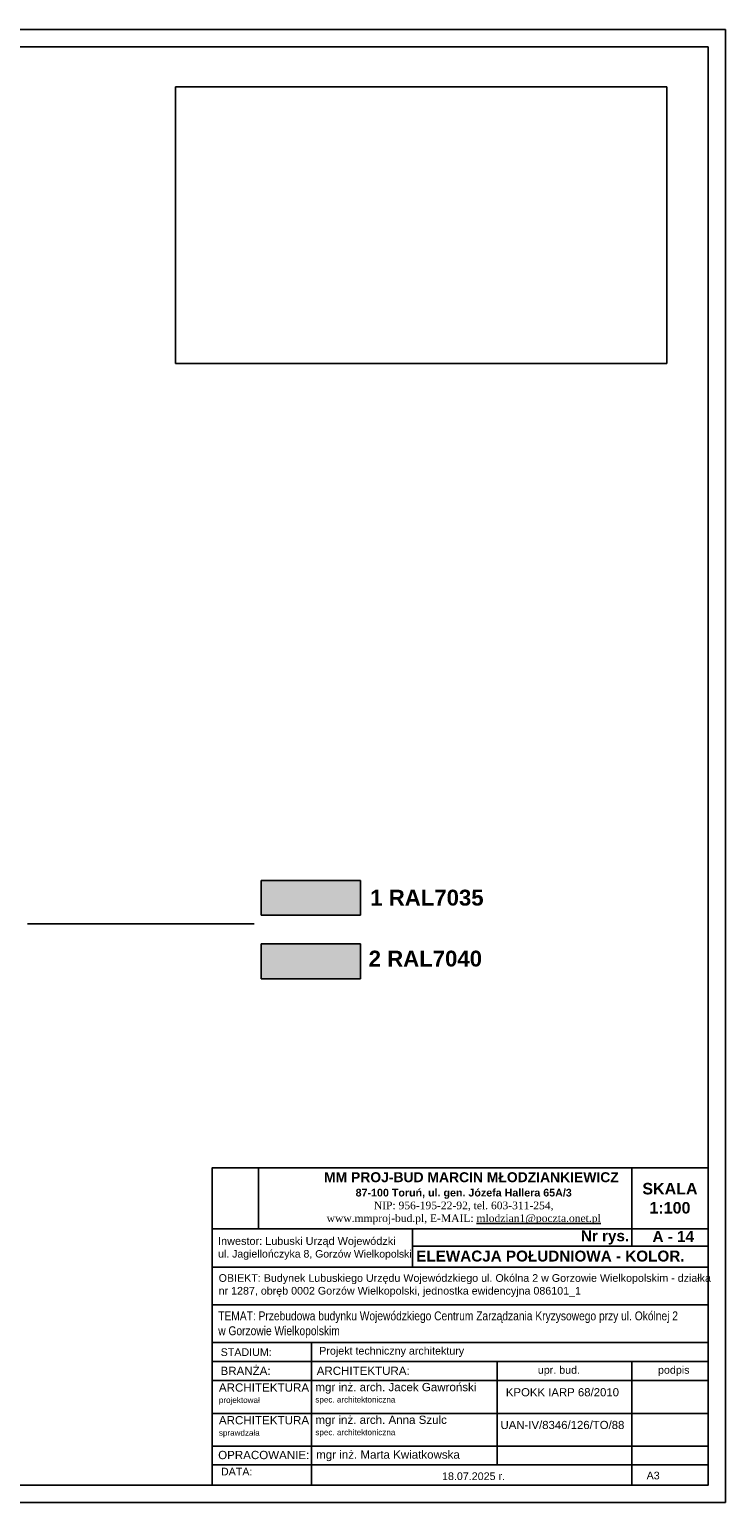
# Model space of a CAD drawing. Header units: millimetres. Extents: x 11979 to 37895, y 18730 to 47884.
# Tile 7 of 256: x 31934 to 33338, y 21986 to 24956. Entities that reach past the tile are written whole.
import ezdxf

# ---------------------------------------------------------------- set-up
doc = ezdxf.new("R2010")
doc.units = ezdxf.units.MM
doc.linetypes.add('DASHED', pattern=[19.05, 12.7, -6.35])
for name, color, linetype in [('-LI-WIDOK', 2, 'Continuous'), ('-RAMKA', 2, 'Continuous'), ('-WYMIAR', 8, 'Continuous'), ('0-RAMKA-1', 2, 'Continuous'), ('_PROJEKTOWANE', 5, 'Continuous'), ('KRESKOWANIE', 8, 'Continuous'), ('PATTERN_CLASS', 7, 'Continuous')]:
    doc.layers.add(name, color=color, linetype=linetype)
doc.layers.add('CIENKA - PRZERYWANA', color=1, linetype='DASHED', lineweight=18)
doc.styles.add('ARIAL', font='arial.ttf', dxfattribs={"height": 0.5})
picture_1 = doc.add_image_def('image4.jpg', size_in_pixel=(4032, 2268))
picture_2 = doc.add_image_def('image6.jpg', size_in_pixel=(2304, 3037))

# ---------------------------------------------------------------- blocks, each defined once
blk = doc.blocks.new('GTFDGDGD')
at = {"layer": '-RAMKA', "color": 8}
for p, q in [((4808.7, 1991.6), (9008.7, 1991.6)), ((4808.7, -978.4), (4808.7, 1991.6)), ((9008.7, -978.4), (9008.7, 1991.6)), ((4808.7, -978.4), (9008.7, -978.4))]:
    blk.add_line(p, q, dxfattribs=at)
at = {"layer": '-RAMKA'}
blk.add_line((8973.7, 1956.6), (4983.7, 1956.6), dxfattribs=at)
at = {"layer": '-RAMKA', "color": 2}
for p, q in [((4983.7, 1955.5), (4983.7, -944.5)), ((8973.7, -943.4), (8973.7, 1956.6)), ((4983.7, -943.4), (8973.7, -943.4))]:
    blk.add_line(p, q, dxfattribs=at)

msp = doc.modelspace()

# ---------------------------------------------------------------- hatches: boundary and pattern name
at = {"layer": '-LI-WIDOK', "true_color": 0xd7d6d5}
h = msp.add_hatch(color=254, dxfattribs=at)
h.dxf.hatch_style = 1
h.paths.add_polyline_path([(32601.46, 23170.15), (32601.46, 23240.15), (32401.46, 23240.15), (32401.46, 23230.15), (32401.46, 23170.15)])
at = {"layer": 'CIENKA - PRZERYWANA', "true_color": 0xafadac}
h = msp.add_hatch(color=253, dxfattribs=at)
h.dxf.hatch_style = 1
h.paths.add_polyline_path([(32601.46, 23042.35), (32601.46, 23112.35), (32401.46, 23112.35), (32401.46, 23102.35), (32401.46, 23042.35)])

# ---------------------------------------------------------------- linework, layer by layer
at = {"layer": '-LI-WIDOK', "color": 244, "true_color": 0x991b1e}
for p, q in [((32401.46, 23240.15), (32401.46, 23230.15)), ((32601.46, 23240.15), (32401.46, 23240.15)), ((32401.46, 23230.15), (32401.46, 23170.15)), ((32601.46, 23170.15), (32601.46, 23240.15)), ((32401.46, 23170.15), (32601.46, 23170.15)), ((32401.46, 23112.35), (32401.46, 23102.35)), ((32601.46, 23112.35), (32401.46, 23112.35)), ((32601.46, 23042.35), (32601.46, 23112.35)), ((32401.46, 23102.35), (32401.46, 23042.35)), ((32401.46, 23042.35), (32601.46, 23042.35))]:
    msp.add_line(p, q, dxfattribs=at)
at = {"layer": '-LI-WIDOK'}
msp.add_line((31929.92, 23153.14), (32386.71, 23153.14), dxfattribs=at)
at = {"layer": 'PATTERN_CLASS'}
for p, q in [((33148.45, 22660.88), (33148.45, 22503.3)), ((32302.59, 22537.85), (33302.74, 22537.85)), ((32706.39, 22537.85), (32706.39, 22460.71)), ((32706.39, 22503.3), (33302.74, 22503.3)), ((32302.59, 22460.71), (33302.74, 22460.71)), ((32302.59, 22384.88), (33302.74, 22384.88)), ((32302.59, 22309.06), (33302.74, 22309.06)), ((32502.66, 22309.06), (32502.66, 22021.17)), ((32302.59, 22270.49), (33302.74, 22270.49)), ((32876.95, 22270.49), (32876.95, 22062.35)), ((33148.45, 22270.49), (33148.45, 22021.17)), ((32302.59, 22231.92), (33302.74, 22231.92)), ((32302.59, 22231.92), (33302.74, 22231.92)), ((32302.59, 22231.92), (33302.74, 22231.92)), ((32302.59, 22165.96), (33302.74, 22165.96)), ((32302.59, 22165.96), (33302.74, 22165.96)), ((32302.59, 22100.01), (33302.74, 22100.01)), ((32302.59, 22100.01), (33302.74, 22100.01)), ((32302.59, 22062.35), (33302.74, 22062.35)), ((32302.59, 22021.17), (33302.74, 22021.17)), ((32302.59, 22021.15), (33302.74, 22021.15))]:
    msp.add_line(p, q, dxfattribs=at)
msp.add_lwpolyline([(32302.59, 22021.18), (33302.74, 22021.18), (33302.74, 22661.15), (32302.59, 22661.15)], close=True, dxfattribs=at)

# ---------------------------------------------------------------- block references
at = {"layer": '_PROJEKTOWANE'}
msp.add_blockref('GTFDGDGD', (24329.01, 22964.54), dxfattribs=at)

# ---------------------------------------------------------------- texts
at = {"layer": '0-RAMKA-1', "style": 'ARIAL'}
for s, insert, char_height, width, attachment_point in [('{\\fArial|b1|i0|c238|p34;1 RAL7035}', (32621.18, 23205.49), 32, 706.6629, 4), ('{\\fArial|b1|i0|c238|p34;2 RAL7040}', (32618.01, 23082.59), 32, 706.6629, 4), ('{\\fArial|b1|i0|c238|p34;\\H1.3x;    \\C170;MM PROJ-BUD MARCIN MŁODZIANKIEWICZ\\H0.7692x; \\C256;\\P87-100 Toruń, ul. gen. Józefa Hallera 65A/3\\P\\fTimes New Roman|b0|i0|c238|p18;NIP: 956-195-22-92, tel. 603-311-254,\\P\\C170;www.mmproj-bud.pl, E-MAIL: \\Lmlodzian1@poczta.onet.pl}', (32809.61, 22599.43), 15.4281, 677.6793, 5), ('{\\fArial|b1|i0|c238|p34;Nr rys. }', (33045.96, 22520.57), 22, 590.5642, 4), ('\\fArial|b1|i0|c238|p34;A - 14', (33190.4, 22522.62), 22, 590.5642, 4), ('\\fArial|b1|i0|c238|p34;ELEWACJA POŁUDNIOWA - KOLOR.', (32713.83, 22482.92), 22, 706.6629, 4), ('OBIEKT: Budynek Lubuskiego Urzędu Wojewódzkiego ul. Okólna 2 w Gorzowie Wielkopolskim - działka nr 1287, obręb 0002 Gorzów Wielkopolski, jednostka ewidencyjna 086101_1', (32315.4, 22423.67), 15.42807, 990.7889, 4), ('{\\fArial Narrow|b0|i0|c238|p34;\\H1.166738x;TEMAT: Przebudowa budynku Wojewódzkiego Centrum Zarządzania Kryzysowego przy ul. Okólnej 2 w Gorzowie Wielkopolskim}', (32314.62, 22344.78), 15.42807, 932.4839, 4), ('{\\fArial|b0|i0|c238|p34;STADIUM:}', (32319.47, 22289.31), 15.4281, 165.1553, 4), ('Projekt techniczny architektury', (32518.3, 22289.77), 15.4281, 729.6726, 4), ('{\\fArial|b0|i0|c238|p34;BRANŻA:}', (32319.26, 22251.66), 16.6667, 178.4144, 4), ('ARCHITEKTURA:', (32513.2, 22251.66), 16.6667, 454.919, 4), ('{\\fArial|b0|i0|c238|p34;upr. bud.}', (33001.71, 22251.2), 15.4281, 138.8526, 5), ('{\\fArial|b0|i0|c238|p34;podpis}', (33233.31, 22251.2), 15.4281, 138.8526, 5), ('ARCHITEKTURA\\P\\H0.69651x;projektował', (32315.89, 22204.9), 16.7501, 179.3065, 4), ('{\\fArial|b0|i0|c238|p34;mgr inż. arch. Jacek Gawroński\\P\\H0.7x;spec. architektoniczna}', (32510.47, 22205.79), 16.6667, 335.8406, 4), ('{\\fArial|b0|i0|c238|p34;KPOKK IARP 68/2010}', (33008.79, 22208.4), 16.415, 228.982, 5), ('ARCHITEKTURA\\P{\\H0.69651x;sprawdzała}', (32315.89, 22138.95), 16.7501, 179.3065, 4), ('mgr inż. arch. Anna Szulc\\P\\H0.7x;spec. architektoniczna', (32510.47, 22139.84), 16.6667, 335.8406, 4), ('\\A1;UAN-IV/8346/126/TO/88', (33008.79, 22142.44), 16.415, 228.982, 5), ('OPRACOWANIE:', (32314.45, 22081.86), 16.6667, 178.4144, 4), ('mgr inż. Marta Kwiatkowska', (32512.07, 22080.37), 16.6667, 335.8406, 4), ('{\\fArial|b0|i0|c238|p34;DATA:}', (32320.07, 22048.57), 15.4281, 165.1553, 4), ('18.07.2025 r.', (32765.96, 22039.15), 15.4281, 245.7591, 4), ('A3', (33178.52, 22040.47), 15.428, 154.2807, 4)]:
    msp.add_mtext(s, dxfattribs=dict(at, insert=insert, char_height=char_height, width=width, attachment_point=attachment_point))
at = {"layer": '0-RAMKA-1', "insert": (32314.27, 22498.41), "char_height": 15.6873, "width": 517.1718, "attachment_point": 4, "line_spacing_factor": 0.996, "style": 'ARIAL'}
msp.add_mtext('\\pxt24.218372;Inwestor: Lubuski Urząd Wojewódzki\\P{\\H0.968939x;ul. Jagiellończyka 8, \\H0.986842x;Gorzów Wielkopolski}', dxfattribs=at)
at = {"layer": 'KRESKOWANIE', "insert": (33225.6, 22599.56), "char_height": 23.1421, "width": 154.2807, "attachment_point": 5, "style": 'ARIAL'}
msp.add_mtext('\\fArial|b1|i0|c238|p34;SKALA\\P1:100', dxfattribs=at)

# ---------------------------------------------------------------- pictures from other files: only their frames are drawn
at = {"layer": '-LI-WIDOK'}
image = msp.add_image(picture_1, insert=(32228.14, 24282.82), size_in_units=(990.95, 557.41), dxfattribs=at)
image.dxf.flags = 7
at = {"layer": '-WYMIAR'}
image = msp.add_image(picture_2, insert=(32302.59, 22538.06), size_in_units=(93.48, 123.22), dxfattribs=at)
image.dxf.flags = 7
image = msp.add_image(picture_2, insert=(32302.59, 22537.85), size_in_units=(0.157, 0.207), dxfattribs=at)
image.dxf.flags = 7

doc.saveas('drawing.dxf')
